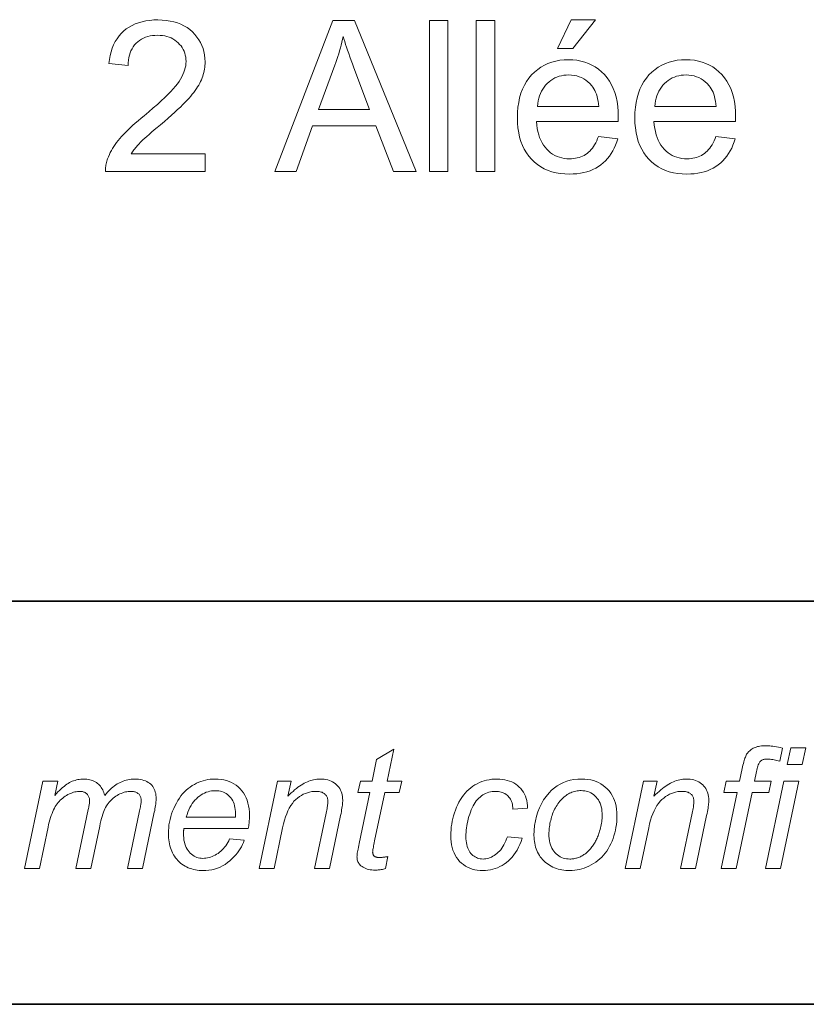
# Model space of a CAD drawing. Extents: x 10 to 410, y 10 to 287.
# Tile 4 of 20: x 304 to 317, y 10 to 26. Entities that reach past the tile are written whole.
import ezdxf

# ---------------------------------------------------------------- set-up
doc = ezdxf.new("R2010")
doc.units = 0

msp = doc.modelspace()

# ---------------------------------------------------------------- linework, layer by layer
at = {"color": 7, "lineweight": 35}
for p, q in [((409.96, 16.669), (269.696, 16.669)), ((365.393, 16.669), (269.696, 16.669)), ((10, 10), (410, 10))]:
    msp.add_line(p, q, dxfattribs=at)
at = {"color": 7, "lineweight": 13}
for points in [[(307.231, 24.075), (307.231, 23.78), (305.578, 23.78), (305.578, 23.802), (305.579, 23.824), (305.58, 23.846), (305.583, 23.868), (305.586, 23.889), (305.59, 23.91), (305.595, 23.931), (305.6, 23.952), (305.607, 23.973), (305.614, 23.993), (305.628, 24.027), (305.643, 24.061), (305.659, 24.094), (305.677, 24.128), (305.696, 24.161), (305.717, 24.194), (305.74, 24.227), (305.764, 24.26), (305.789, 24.293), (305.816, 24.326), (305.845, 24.359), (305.877, 24.393), (305.911, 24.429), (305.947, 24.465), (305.986, 24.502), (306.028, 24.541), (306.072, 24.58), (306.118, 24.621), (306.167, 24.662), (306.218, 24.704), (306.297, 24.77), (306.37, 24.833), (306.439, 24.893), (306.502, 24.95), (306.559, 25.004), (306.612, 25.056), (306.659, 25.104), (306.701, 25.15), (306.737, 25.194), (306.769, 25.234), (306.796, 25.273), (306.82, 25.311), (306.842, 25.349), (306.86, 25.387), (306.876, 25.424), (306.889, 25.461), (306.899, 25.497), (306.906, 25.533), (306.911, 25.568), (306.912, 25.603), (306.911, 25.639), (306.907, 25.674), (306.9, 25.708), (306.891, 25.74), (306.879, 25.771), (306.865, 25.802), (306.848, 25.831), (306.829, 25.859), (306.806, 25.885), (306.782, 25.911), (306.755, 25.935), (306.726, 25.956), (306.696, 25.975), (306.664, 25.991), (306.631, 26.005), (306.596, 26.016), (306.56, 26.025), (306.522, 26.031), (306.482, 26.035), (306.441, 26.036), (306.398, 26.035), (306.356, 26.031), (306.316, 26.024), (306.278, 26.015), (306.242, 26.003), (306.207, 25.988), (306.174, 25.971), (306.143, 25.951), (306.114, 25.929), (306.087, 25.903), (306.061, 25.876), (306.039, 25.846), (306.019, 25.814), (306.001, 25.781), (305.986, 25.745), (305.974, 25.707), (305.965, 25.667), (305.958, 25.625), (305.954, 25.581), (305.952, 25.535), (305.636, 25.567), (305.645, 25.636), (305.657, 25.702), (305.672, 25.764), (305.691, 25.823), (305.714, 25.878), (305.74, 25.931), (305.77, 25.979), (305.803, 26.025), (305.84, 26.067), (305.88, 26.105), (305.924, 26.141), (305.971, 26.172), (306.02, 26.2), (306.073, 26.224), (306.128, 26.244), (306.186, 26.261), (306.247, 26.274), (306.311, 26.283), (306.378, 26.289), (306.448, 26.29), (306.519, 26.288), (306.586, 26.282), (306.651, 26.272), (306.712, 26.259), (306.77, 26.241), (306.826, 26.219), (306.878, 26.193), (306.928, 26.163), (306.974, 26.129), (307.018, 26.091), (307.058, 26.05), (307.093, 26.007), (307.125, 25.963), (307.152, 25.916), (307.175, 25.868), (307.194, 25.817), (307.209, 25.765), (307.219, 25.711), (307.225, 25.654), (307.227, 25.596), (307.227, 25.566), (307.225, 25.537), (307.222, 25.507), (307.218, 25.477), (307.212, 25.448), (307.205, 25.418), (307.197, 25.389), (307.188, 25.36), (307.178, 25.33), (307.166, 25.301), (307.153, 25.272), (307.138, 25.243), (307.122, 25.213), (307.104, 25.183), (307.084, 25.153), (307.063, 25.122), (307.04, 25.091), (307.016, 25.06), (306.99, 25.028), (306.962, 24.996), (306.932, 24.963), (306.898, 24.927), (306.86, 24.889), (306.818, 24.849), (306.773, 24.806), (306.724, 24.761), (306.671, 24.713), (306.614, 24.663), (306.553, 24.611), (306.489, 24.556), (306.436, 24.511), (306.387, 24.469), (306.341, 24.43), (306.3, 24.394), (306.262, 24.361), (306.229, 24.332), (306.199, 24.305), (306.174, 24.281), (306.152, 24.26), (306.134, 24.241), (306.119, 24.225), (306.104, 24.208), (306.09, 24.192), (306.076, 24.175), (306.063, 24.159), (306.05, 24.142), (306.038, 24.125), (306.026, 24.109), (306.015, 24.092), (306.005, 24.075)], [(308.38, 23.78), (309.34, 26.28), (309.697, 26.28), (310.72, 23.78), (310.343, 23.78), (310.052, 24.537), (309.006, 24.537), (308.732, 23.78)], [(310.938, 23.78), (310.938, 26.28), (311.245, 26.28), (311.245, 23.78)], [(311.714, 23.78), (311.714, 26.28), (312.021, 26.28), (312.021, 23.78)], [(313.06, 25.816), (313.286, 26.294), (313.689, 26.294), (313.314, 25.816)], [(309.102, 24.807), (309.949, 24.807), (309.688, 25.499), (309.665, 25.561), (309.643, 25.621), (309.622, 25.678), (309.603, 25.734), (309.584, 25.787), (309.567, 25.837), (309.551, 25.886), (309.537, 25.932), (309.523, 25.976), (309.511, 26.018), (309.501, 25.97), (309.49, 25.922), (309.479, 25.874), (309.466, 25.826), (309.453, 25.778), (309.439, 25.73), (309.425, 25.683), (309.409, 25.635), (309.393, 25.588), (309.376, 25.54)], [(313.737, 24.363), (314.054, 24.324), (314.038, 24.27), (314.019, 24.218), (313.997, 24.169), (313.973, 24.122), (313.947, 24.077), (313.918, 24.035), (313.886, 23.996), (313.852, 23.959), (313.815, 23.925), (313.776, 23.893), (313.734, 23.864), (313.69, 23.837), (313.644, 23.814), (313.596, 23.795), (313.545, 23.778), (313.492, 23.764), (313.437, 23.753), (313.379, 23.745), (313.319, 23.741), (313.258, 23.739), (313.18, 23.742), (313.105, 23.749), (313.034, 23.761), (312.966, 23.778), (312.901, 23.8), (312.84, 23.827), (312.782, 23.859), (312.727, 23.896), (312.676, 23.937), (312.627, 23.984), (312.583, 24.035), (312.544, 24.09), (312.509, 24.149), (312.478, 24.211), (312.453, 24.278), (312.432, 24.349), (312.416, 24.423), (312.404, 24.502), (312.397, 24.584), (312.395, 24.67), (312.397, 24.76), (312.404, 24.845), (312.416, 24.926), (312.432, 25.003), (312.453, 25.076), (312.479, 25.145), (312.51, 25.21), (312.545, 25.271), (312.585, 25.327), (312.63, 25.38), (312.678, 25.428), (312.73, 25.471), (312.784, 25.509), (312.841, 25.541), (312.9, 25.569), (312.963, 25.592), (313.028, 25.609), (313.096, 25.622), (313.167, 25.63), (313.24, 25.632), (313.312, 25.63), (313.38, 25.622), (313.446, 25.61), (313.51, 25.593), (313.57, 25.57), (313.628, 25.543), (313.684, 25.511), (313.737, 25.474), (313.787, 25.432), (313.834, 25.385), (313.878, 25.333), (313.917, 25.278), (313.951, 25.218), (313.981, 25.155), (314.007, 25.087), (314.027, 25.016), (314.043, 24.94), (314.055, 24.86), (314.062, 24.777), (314.064, 24.689), (314.064, 24.683), (314.064, 24.677), (314.064, 24.67), (314.064, 24.663), (314.064, 24.655), (314.064, 24.647), (314.063, 24.638), (314.063, 24.628), (314.063, 24.618), (314.062, 24.607), (312.712, 24.607), (312.717, 24.549), (312.724, 24.493), (312.734, 24.441), (312.747, 24.391), (312.763, 24.344), (312.781, 24.3), (312.802, 24.258), (312.825, 24.219), (312.852, 24.183), (312.881, 24.15), (312.912, 24.12), (312.944, 24.093), (312.978, 24.069), (313.014, 24.049), (313.051, 24.031), (313.09, 24.017), (313.13, 24.006), (313.171, 23.998), (313.215, 23.993), (313.259, 23.992), (313.292, 23.993), (313.325, 23.995), (313.356, 24), (313.386, 24.006), (313.416, 24.014), (313.444, 24.024), (313.471, 24.035), (313.498, 24.048), (313.523, 24.063), (313.547, 24.08), (313.571, 24.099), (313.593, 24.12), (313.615, 24.143), (313.635, 24.168), (313.654, 24.195), (313.673, 24.225), (313.69, 24.256), (313.707, 24.29), (313.722, 24.326)], [(315.679, 24.363), (315.996, 24.324), (315.98, 24.27), (315.961, 24.218), (315.94, 24.169), (315.916, 24.122), (315.889, 24.077), (315.86, 24.035), (315.829, 23.996), (315.794, 23.959), (315.758, 23.925), (315.718, 23.893), (315.677, 23.864), (315.633, 23.837), (315.586, 23.814), (315.538, 23.795), (315.487, 23.778), (315.434, 23.764), (315.379, 23.753), (315.322, 23.745), (315.262, 23.741), (315.2, 23.739), (315.122, 23.742), (315.048, 23.749), (314.976, 23.761), (314.908, 23.778), (314.844, 23.8), (314.782, 23.827), (314.724, 23.859), (314.669, 23.896), (314.618, 23.937), (314.57, 23.984), (314.526, 24.035), (314.486, 24.09), (314.451, 24.149), (314.421, 24.211), (314.395, 24.278), (314.374, 24.349), (314.358, 24.423), (314.346, 24.502), (314.339, 24.584), (314.337, 24.67), (314.339, 24.76), (314.346, 24.845), (314.358, 24.926), (314.375, 25.003), (314.396, 25.076), (314.422, 25.145), (314.452, 25.21), (314.488, 25.271), (314.528, 25.327), (314.572, 25.38), (314.621, 25.428), (314.672, 25.471), (314.726, 25.509), (314.783, 25.541), (314.843, 25.569), (314.905, 25.592), (314.97, 25.609), (315.038, 25.622), (315.109, 25.63), (315.183, 25.632), (315.254, 25.63), (315.323, 25.622), (315.389, 25.61), (315.452, 25.593), (315.513, 25.57), (315.571, 25.543), (315.626, 25.511), (315.679, 25.474), (315.729, 25.432), (315.776, 25.385), (315.82, 25.333), (315.859, 25.278), (315.894, 25.218), (315.924, 25.155), (315.949, 25.087), (315.97, 25.016), (315.986, 24.94), (315.997, 24.86), (316.004, 24.777), (316.006, 24.689), (316.006, 24.683), (316.006, 24.677), (316.006, 24.67), (316.006, 24.663), (316.006, 24.655), (316.006, 24.647), (316.006, 24.638), (316.005, 24.628), (316.005, 24.618), (316.005, 24.607), (314.654, 24.607), (314.659, 24.549), (314.666, 24.493), (314.677, 24.441), (314.689, 24.391), (314.705, 24.344), (314.723, 24.3), (314.744, 24.258), (314.768, 24.219), (314.794, 24.183), (314.823, 24.15), (314.854, 24.12), (314.887, 24.093), (314.921, 24.069), (314.956, 24.049), (314.994, 24.031), (315.032, 24.017), (315.072, 24.006), (315.114, 23.998), (315.157, 23.993), (315.202, 23.992), (315.235, 23.993), (315.267, 23.995), (315.298, 24), (315.329, 24.006), (315.358, 24.014), (315.386, 24.024), (315.414, 24.035), (315.44, 24.048), (315.465, 24.063), (315.49, 24.08), (315.513, 24.099), (315.536, 24.12), (315.557, 24.143), (315.577, 24.168), (315.597, 24.195), (315.615, 24.225), (315.633, 24.256), (315.649, 24.29), (315.665, 24.326)], [(312.729, 24.86), (313.74, 24.86), (313.735, 24.904), (313.729, 24.947), (313.721, 24.986), (313.712, 25.024), (313.701, 25.06), (313.689, 25.093), (313.675, 25.124), (313.659, 25.152), (313.642, 25.178), (313.624, 25.202), (313.594, 25.236), (313.562, 25.266), (313.528, 25.293), (313.493, 25.316), (313.456, 25.335), (313.417, 25.351), (313.376, 25.364), (313.334, 25.373), (313.29, 25.378), (313.244, 25.38), (313.202, 25.378), (313.162, 25.374), (313.123, 25.367), (313.085, 25.357), (313.049, 25.344), (313.014, 25.329), (312.981, 25.31), (312.949, 25.289), (312.918, 25.265), (312.888, 25.238), (312.861, 25.209), (312.836, 25.178), (312.813, 25.145), (312.794, 25.11), (312.776, 25.073), (312.762, 25.034), (312.75, 24.993), (312.74, 24.951), (312.733, 24.906)], [(314.671, 24.86), (315.682, 24.86), (315.678, 24.904), (315.671, 24.947), (315.663, 24.986), (315.654, 25.024), (315.643, 25.06), (315.631, 25.093), (315.617, 25.124), (315.602, 25.152), (315.585, 25.178), (315.566, 25.202), (315.536, 25.236), (315.504, 25.266), (315.471, 25.293), (315.435, 25.316), (315.398, 25.335), (315.359, 25.351), (315.319, 25.364), (315.276, 25.373), (315.232, 25.378), (315.186, 25.38), (315.145, 25.378), (315.104, 25.374), (315.065, 25.367), (315.028, 25.357), (314.992, 25.344), (314.957, 25.329), (314.923, 25.31), (314.891, 25.289), (314.86, 25.265), (314.831, 25.238), (314.803, 25.209), (314.778, 25.178), (314.756, 25.145), (314.736, 25.11), (314.719, 25.073), (314.704, 25.034), (314.692, 24.993), (314.682, 24.951), (314.676, 24.906)], [(310.253, 12.446), (310.212, 12.245), (310.195, 12.24), (310.177, 12.236), (310.16, 12.233), (310.142, 12.23), (310.125, 12.227), (310.108, 12.225), (310.091, 12.223), (310.074, 12.222), (310.057, 12.222), (310.04, 12.221), (310.012, 12.222), (309.984, 12.224), (309.957, 12.228), (309.932, 12.233), (309.908, 12.239), (309.885, 12.247), (309.864, 12.257), (309.843, 12.268), (309.824, 12.28), (309.806, 12.294), (309.793, 12.305), (309.782, 12.317), (309.772, 12.33), (309.764, 12.344), (309.757, 12.358), (309.751, 12.373), (309.746, 12.389), (309.743, 12.406), (309.741, 12.424), (309.74, 12.442), (309.741, 12.453), (309.742, 12.466), (309.743, 12.482), (309.746, 12.5), (309.749, 12.521), (309.753, 12.544), (309.758, 12.57), (309.763, 12.598), (309.769, 12.629), (309.776, 12.662), (309.952, 13.504), (309.757, 13.504), (309.796, 13.695), (309.991, 13.695), (310.066, 14.051), (310.349, 14.221), (310.238, 13.695), (310.481, 13.695), (310.44, 13.504), (310.199, 13.504), (310.031, 12.703), (310.025, 12.674), (310.02, 12.647), (310.015, 12.622), (310.011, 12.6), (310.007, 12.581), (310.004, 12.564), (310.002, 12.549), (310.001, 12.537), (310, 12.527), (309.999, 12.52), (310, 12.512), (310, 12.503), (310.002, 12.496), (310.004, 12.488), (310.006, 12.482), (310.009, 12.475), (310.012, 12.469), (310.016, 12.463), (310.02, 12.458), (310.025, 12.453), (310.03, 12.449), (310.036, 12.445), (310.043, 12.441), (310.05, 12.438), (310.058, 12.436), (310.067, 12.434), (310.076, 12.432), (310.086, 12.431), (310.096, 12.43), (310.107, 12.43), (310.123, 12.43), (310.139, 12.431), (310.155, 12.432), (310.17, 12.433), (310.185, 12.434), (310.199, 12.436), (310.213, 12.438), (310.227, 12.441), (310.24, 12.443)], [(315.768, 12.246), (316.031, 13.504), (315.81, 13.504), (315.849, 13.695), (316.07, 13.695), (316.113, 13.901), (316.119, 13.931), (316.126, 13.959), (316.133, 13.986), (316.139, 14.01), (316.146, 14.033), (316.153, 14.055), (316.16, 14.074), (316.166, 14.092), (316.173, 14.109), (316.18, 14.123), (316.188, 14.137), (316.196, 14.149), (316.205, 14.162), (316.215, 14.174), (316.226, 14.185), (316.238, 14.196), (316.25, 14.207), (316.264, 14.217), (316.278, 14.227), (316.293, 14.236), (316.31, 14.244), (316.327, 14.252), (316.346, 14.258), (316.365, 14.264), (316.386, 14.269), (316.408, 14.273), (316.431, 14.276), (316.455, 14.278), (316.481, 14.28), (316.507, 14.28), (316.527, 14.28), (316.548, 14.278), (316.571, 14.276), (316.596, 14.274), (316.622, 14.27), (316.65, 14.266), (316.68, 14.261), (316.712, 14.255), (316.745, 14.248), (316.78, 14.24), (316.735, 14.025), (316.71, 14.031), (316.686, 14.037), (316.663, 14.042), (316.641, 14.046), (316.62, 14.049), (316.599, 14.052), (316.579, 14.055), (316.56, 14.056), (316.542, 14.057), (316.525, 14.058), (316.511, 14.057), (316.497, 14.056), (316.484, 14.054), (316.472, 14.052), (316.461, 14.049), (316.45, 14.045), (316.441, 14.04), (316.431, 14.035), (316.423, 14.028), (316.415, 14.021), (316.408, 14.013), (316.4, 14.003), (316.393, 13.991), (316.387, 13.977), (316.38, 13.961), (316.374, 13.943), (316.367, 13.922), (316.361, 13.9), (316.356, 13.876), (316.35, 13.85), (316.317, 13.695), (316.593, 13.695), (316.553, 13.504), (316.278, 13.504), (316.014, 12.246)], [(316.86, 13.966), (316.919, 14.246), (317.165, 14.246), (317.106, 13.966)], [(304.24, 12.246), (304.542, 13.695), (304.789, 13.695), (304.739, 13.456), (304.766, 13.486), (304.793, 13.514), (304.819, 13.54), (304.844, 13.564), (304.869, 13.586), (304.894, 13.607), (304.917, 13.625), (304.941, 13.642), (304.963, 13.656), (304.985, 13.669), (305.007, 13.68), (305.029, 13.69), (305.052, 13.699), (305.075, 13.706), (305.098, 13.713), (305.122, 13.718), (305.146, 13.722), (305.17, 13.725), (305.195, 13.727), (305.22, 13.727), (305.247, 13.727), (305.273, 13.725), (305.298, 13.721), (305.321, 13.716), (305.344, 13.71), (305.367, 13.702), (305.388, 13.692), (305.408, 13.682), (305.428, 13.669), (305.446, 13.656), (305.464, 13.641), (305.48, 13.625), (305.495, 13.608), (305.509, 13.59), (305.521, 13.57), (305.533, 13.55), (305.543, 13.528), (305.552, 13.505), (305.559, 13.481), (305.566, 13.456), (305.588, 13.483), (305.61, 13.508), (305.633, 13.532), (305.656, 13.554), (305.679, 13.575), (305.702, 13.595), (305.726, 13.613), (305.75, 13.63), (305.774, 13.646), (305.798, 13.66), (305.823, 13.673), (305.848, 13.684), (305.873, 13.694), (305.898, 13.703), (305.924, 13.711), (305.949, 13.717), (305.976, 13.721), (306.002, 13.725), (306.029, 13.727), (306.055, 13.727), (306.091, 13.727), (306.124, 13.724), (306.156, 13.72), (306.186, 13.714), (306.214, 13.706), (306.24, 13.697), (306.265, 13.685), (306.288, 13.672), (306.309, 13.658), (306.328, 13.642), (306.345, 13.624), (306.36, 13.604), (306.374, 13.584), (306.386, 13.562), (306.396, 13.538), (306.404, 13.513), (306.41, 13.487), (306.415, 13.46), (306.417, 13.43), (306.418, 13.4), (306.418, 13.386), (306.417, 13.37), (306.415, 13.352), (306.413, 13.333), (306.41, 13.311), (306.407, 13.288), (306.403, 13.264), (306.398, 13.237), (306.393, 13.209), (306.387, 13.179), (306.192, 12.246), (305.945, 12.246), (306.144, 13.204), (306.149, 13.226), (306.153, 13.248), (306.157, 13.268), (306.161, 13.287), (306.164, 13.304), (306.166, 13.32), (306.168, 13.335), (306.169, 13.349), (306.17, 13.361), (306.17, 13.371), (306.17, 13.385), (306.168, 13.399), (306.166, 13.411), (306.163, 13.423), (306.159, 13.435), (306.154, 13.446), (306.148, 13.456), (306.141, 13.466), (306.134, 13.475), (306.125, 13.483), (306.116, 13.491), (306.105, 13.498), (306.095, 13.504), (306.083, 13.509), (306.071, 13.514), (306.058, 13.518), (306.044, 13.521), (306.029, 13.523), (306.014, 13.524), (305.998, 13.524), (305.976, 13.524), (305.954, 13.522), (305.931, 13.518), (305.909, 13.514), (305.887, 13.508), (305.864, 13.5), (305.841, 13.491), (305.819, 13.481), (305.796, 13.47), (305.773, 13.457), (305.751, 13.444), (305.729, 13.429), (305.709, 13.414), (305.69, 13.397), (305.671, 13.38), (305.654, 13.362), (305.638, 13.343), (305.622, 13.324), (305.608, 13.303), (305.595, 13.282), (305.582, 13.259), (305.57, 13.234), (305.558, 13.206), (305.547, 13.177), (305.535, 13.144), (305.525, 13.11), (305.514, 13.073), (305.504, 13.034), (305.493, 12.992), (305.484, 12.949), (305.336, 12.246), (305.09, 12.246), (305.294, 13.224), (305.298, 13.243), (305.302, 13.262), (305.305, 13.279), (305.308, 13.295), (305.311, 13.309), (305.312, 13.323), (305.314, 13.335), (305.315, 13.347), (305.316, 13.357), (305.316, 13.366), (305.316, 13.38), (305.314, 13.393), (305.312, 13.406), (305.309, 13.418), (305.305, 13.43), (305.3, 13.441), (305.294, 13.452), (305.288, 13.462), (305.28, 13.472), (305.272, 13.481), (305.263, 13.489), (305.253, 13.496), (305.243, 13.503), (305.232, 13.509), (305.221, 13.513), (305.209, 13.517), (305.197, 13.52), (305.184, 13.522), (305.17, 13.524), (305.156, 13.524), (305.135, 13.524), (305.114, 13.522), (305.092, 13.518), (305.071, 13.514), (305.049, 13.508), (305.027, 13.5), (305.004, 13.491), (304.982, 13.481), (304.959, 13.47), (304.936, 13.457), (304.913, 13.443), (304.892, 13.429), (304.871, 13.413), (304.851, 13.395), (304.832, 13.377), (304.813, 13.358), (304.796, 13.338), (304.779, 13.317), (304.763, 13.295), (304.748, 13.271), (304.734, 13.246), (304.721, 13.219), (304.707, 13.19), (304.695, 13.159), (304.683, 13.126), (304.671, 13.091), (304.66, 13.054), (304.649, 13.015), (304.639, 12.974), (304.63, 12.931), (304.487, 12.246)], [(307.633, 12.738), (307.873, 12.714), (307.861, 12.678), (307.846, 12.643), (307.829, 12.608), (307.81, 12.574), (307.787, 12.54), (307.762, 12.506), (307.734, 12.472), (307.704, 12.439), (307.67, 12.407), (307.635, 12.374), (307.597, 12.344), (307.557, 12.316), (307.516, 12.292), (307.474, 12.271), (307.43, 12.253), (307.385, 12.239), (307.339, 12.228), (307.291, 12.22), (307.241, 12.215), (307.19, 12.213), (307.159, 12.214), (307.127, 12.216), (307.096, 12.22), (307.066, 12.225), (307.036, 12.232), (307.007, 12.24), (306.978, 12.25), (306.95, 12.261), (306.922, 12.273), (306.895, 12.288), (306.869, 12.303), (306.844, 12.32), (306.82, 12.338), (306.798, 12.358), (306.777, 12.379), (306.757, 12.401), (306.738, 12.425), (306.721, 12.45), (306.705, 12.476), (306.69, 12.504), (306.677, 12.533), (306.665, 12.562), (306.655, 12.592), (306.646, 12.624), (306.638, 12.656), (306.631, 12.688), (306.627, 12.722), (306.623, 12.756), (306.621, 12.791), (306.62, 12.827), (306.621, 12.874), (306.625, 12.921), (306.63, 12.968), (306.638, 13.015), (306.648, 13.061), (306.66, 13.107), (306.674, 13.152), (306.69, 13.198), (306.709, 13.243), (306.73, 13.288), (306.753, 13.331), (306.777, 13.372), (306.802, 13.411), (306.828, 13.448), (306.856, 13.482), (306.885, 13.514), (306.916, 13.544), (306.947, 13.571), (306.98, 13.596), (307.014, 13.619), (307.05, 13.64), (307.085, 13.658), (307.122, 13.674), (307.159, 13.688), (307.196, 13.7), (307.234, 13.71), (307.273, 13.718), (307.312, 13.723), (307.352, 13.726), (307.392, 13.727), (307.443, 13.726), (307.492, 13.721), (307.539, 13.713), (307.583, 13.702), (307.625, 13.687), (307.666, 13.67), (307.704, 13.649), (307.74, 13.624), (307.774, 13.597), (307.806, 13.567), (307.836, 13.533), (307.862, 13.497), (307.885, 13.459), (307.906, 13.419), (307.923, 13.376), (307.936, 13.331), (307.947, 13.284), (307.955, 13.234), (307.96, 13.182), (307.961, 13.127), (307.961, 13.106), (307.961, 13.084), (307.96, 13.063), (307.958, 13.041), (307.957, 13.019), (307.954, 12.998), (307.952, 12.976), (307.949, 12.953), (307.946, 12.931), (307.942, 12.909), (306.875, 12.909), (306.874, 12.901), (306.873, 12.892), (306.873, 12.884), (306.872, 12.876), (306.871, 12.869), (306.871, 12.861), (306.87, 12.854), (306.87, 12.847), (306.87, 12.839), (306.87, 12.833), (306.871, 12.793), (306.874, 12.755), (306.878, 12.719), (306.885, 12.685), (306.893, 12.653), (306.904, 12.623), (306.916, 12.595), (306.93, 12.569), (306.946, 12.545), (306.963, 12.522), (306.982, 12.502), (307.002, 12.484), (307.023, 12.468), (307.045, 12.454), (307.067, 12.442), (307.09, 12.432), (307.115, 12.425), (307.139, 12.419), (307.165, 12.416), (307.192, 12.415), (307.217, 12.416), (307.242, 12.418), (307.268, 12.423), (307.293, 12.428), (307.318, 12.436), (307.343, 12.445), (307.367, 12.456), (307.392, 12.468), (307.417, 12.482), (307.441, 12.498), (307.466, 12.516), (307.488, 12.535), (307.51, 12.555), (307.531, 12.577), (307.551, 12.6), (307.569, 12.625), (307.587, 12.651), (307.603, 12.679), (307.618, 12.708)], [(308.122, 12.246), (308.425, 13.695), (308.649, 13.695), (308.596, 13.442), (308.625, 13.471), (308.653, 13.499), (308.682, 13.524), (308.709, 13.548), (308.737, 13.571), (308.764, 13.592), (308.791, 13.611), (308.817, 13.629), (308.843, 13.645), (308.868, 13.659), (308.894, 13.672), (308.919, 13.684), (308.945, 13.694), (308.971, 13.703), (308.997, 13.71), (309.023, 13.717), (309.049, 13.721), (309.075, 13.725), (309.101, 13.727), (309.128, 13.727), (309.162, 13.727), (309.195, 13.724), (309.227, 13.719), (309.256, 13.712), (309.285, 13.704), (309.312, 13.693), (309.337, 13.681), (309.361, 13.666), (309.383, 13.65), (309.404, 13.632), (309.423, 13.612), (309.44, 13.591), (309.455, 13.569), (309.468, 13.545), (309.479, 13.52), (309.488, 13.494), (309.495, 13.467), (309.5, 13.438), (309.503, 13.408), (309.504, 13.377), (309.504, 13.36), (309.503, 13.341), (309.501, 13.32), (309.499, 13.298), (309.495, 13.273), (309.491, 13.247), (309.487, 13.219), (309.482, 13.189), (309.476, 13.157), (309.469, 13.123), (309.285, 12.246), (309.038, 12.246), (309.23, 13.164), (309.235, 13.19), (309.24, 13.215), (309.245, 13.238), (309.248, 13.26), (309.252, 13.28), (309.254, 13.299), (309.256, 13.317), (309.258, 13.333), (309.258, 13.348), (309.259, 13.362), (309.258, 13.376), (309.257, 13.39), (309.254, 13.403), (309.251, 13.415), (309.246, 13.427), (309.241, 13.439), (309.234, 13.45), (309.227, 13.46), (309.218, 13.47), (309.209, 13.479), (309.198, 13.488), (309.187, 13.495), (309.175, 13.502), (309.162, 13.508), (309.148, 13.513), (309.133, 13.517), (309.117, 13.52), (309.101, 13.522), (309.083, 13.524), (309.065, 13.524), (309.027, 13.523), (308.991, 13.519), (308.955, 13.512), (308.92, 13.502), (308.886, 13.49), (308.852, 13.475), (308.82, 13.457), (308.788, 13.437), (308.757, 13.414), (308.727, 13.388), (308.698, 13.359), (308.671, 13.325), (308.646, 13.288), (308.621, 13.247), (308.599, 13.203), (308.578, 13.154), (308.559, 13.101), (308.541, 13.045), (308.524, 12.984), (308.51, 12.92), (308.369, 12.246)], [(312.229, 12.774), (312.476, 12.748), (312.456, 12.695), (312.435, 12.645), (312.413, 12.598), (312.389, 12.553), (312.363, 12.511), (312.336, 12.473), (312.307, 12.436), (312.277, 12.403), (312.245, 12.373), (312.212, 12.345), (312.177, 12.32), (312.141, 12.297), (312.105, 12.278), (312.067, 12.261), (312.029, 12.246), (311.989, 12.234), (311.949, 12.225), (311.908, 12.218), (311.865, 12.214), (311.822, 12.213), (311.776, 12.215), (311.731, 12.219), (311.689, 12.227), (311.648, 12.238), (311.608, 12.251), (311.571, 12.268), (311.535, 12.288), (311.502, 12.311), (311.47, 12.337), (311.439, 12.366), (311.412, 12.398), (311.387, 12.432), (311.365, 12.469), (311.346, 12.508), (311.329, 12.549), (311.316, 12.593), (311.306, 12.639), (311.299, 12.688), (311.294, 12.739), (311.293, 12.793), (311.294, 12.84), (311.297, 12.888), (311.301, 12.935), (311.308, 12.982), (311.316, 13.028), (311.327, 13.075), (311.339, 13.121), (311.353, 13.168), (311.369, 13.214), (311.387, 13.26), (311.407, 13.304), (311.428, 13.347), (311.451, 13.387), (311.475, 13.425), (311.501, 13.461), (311.529, 13.495), (311.558, 13.527), (311.589, 13.556), (311.622, 13.583), (311.656, 13.608), (311.692, 13.631), (311.728, 13.651), (311.766, 13.669), (311.805, 13.685), (311.844, 13.698), (311.885, 13.708), (311.926, 13.717), (311.969, 13.723), (312.012, 13.726), (312.057, 13.727), (312.102, 13.726), (312.146, 13.722), (312.188, 13.716), (312.228, 13.706), (312.266, 13.695), (312.302, 13.68), (312.336, 13.663), (312.368, 13.643), (312.398, 13.621), (312.426, 13.596), (312.452, 13.569), (312.476, 13.54), (312.496, 13.509), (312.514, 13.477), (312.529, 13.443), (312.541, 13.407), (312.551, 13.37), (312.557, 13.331), (312.562, 13.29), (312.563, 13.247), (312.32, 13.231), (312.319, 13.258), (312.316, 13.284), (312.312, 13.308), (312.307, 13.332), (312.299, 13.354), (312.291, 13.375), (312.28, 13.394), (312.269, 13.413), (312.255, 13.43), (312.24, 13.446), (312.224, 13.461), (312.207, 13.474), (312.189, 13.486), (312.17, 13.496), (312.149, 13.505), (312.128, 13.512), (312.106, 13.517), (312.083, 13.521), (312.059, 13.523), (312.034, 13.524), (312.004, 13.523), (311.976, 13.52), (311.948, 13.516), (311.921, 13.509), (311.895, 13.501), (311.869, 13.49), (311.845, 13.478), (311.821, 13.464), (311.798, 13.448), (311.776, 13.43), (311.754, 13.41), (311.734, 13.389), (311.714, 13.365), (311.696, 13.339), (311.678, 13.312), (311.662, 13.282), (311.646, 13.251), (311.631, 13.217), (311.617, 13.182), (311.605, 13.144), (311.593, 13.106), (311.582, 13.068), (311.573, 13.031), (311.565, 12.993), (311.558, 12.956), (311.552, 12.919), (311.548, 12.883), (311.545, 12.847), (311.543, 12.811), (311.542, 12.775), (311.543, 12.739), (311.546, 12.705), (311.55, 12.672), (311.556, 12.642), (311.563, 12.613), (311.572, 12.586), (311.583, 12.561), (311.595, 12.538), (311.609, 12.516), (311.624, 12.497), (311.641, 12.479), (311.659, 12.464), (311.677, 12.45), (311.696, 12.438), (311.716, 12.427), (311.736, 12.419), (311.758, 12.413), (311.78, 12.408), (311.803, 12.405), (311.826, 12.404), (311.85, 12.405), (311.874, 12.408), (311.897, 12.412), (311.921, 12.419), (311.944, 12.427), (311.967, 12.437), (311.989, 12.449), (312.012, 12.463), (312.034, 12.478), (312.056, 12.496), (312.078, 12.515), (312.098, 12.536), (312.118, 12.559), (312.136, 12.584), (312.154, 12.611), (312.171, 12.64), (312.187, 12.67), (312.202, 12.703), (312.216, 12.737)], [(312.669, 12.796), (312.672, 12.879), (312.679, 12.96), (312.692, 13.037), (312.709, 13.112), (312.732, 13.183), (312.759, 13.252), (312.792, 13.318), (312.829, 13.381), (312.872, 13.441), (312.919, 13.498), (312.961, 13.542), (313.007, 13.581), (313.054, 13.615), (313.104, 13.645), (313.157, 13.67), (313.212, 13.691), (313.27, 13.707), (313.331, 13.718), (313.394, 13.725), (313.459, 13.727), (313.511, 13.726), (313.56, 13.721), (313.607, 13.713), (313.653, 13.701), (313.696, 13.687), (313.737, 13.669), (313.776, 13.647), (313.813, 13.623), (313.848, 13.595), (313.881, 13.564), (313.912, 13.53), (313.939, 13.494), (313.963, 13.455), (313.984, 13.414), (314.002, 13.371), (314.016, 13.326), (314.027, 13.278), (314.035, 13.229), (314.04, 13.176), (314.042, 13.122), (314.041, 13.072), (314.038, 13.023), (314.033, 12.975), (314.026, 12.928), (314.017, 12.881), (314.005, 12.835), (313.992, 12.789), (313.977, 12.745), (313.96, 12.701), (313.941, 12.657), (313.92, 12.615), (313.897, 12.575), (313.873, 12.537), (313.846, 12.501), (313.819, 12.467), (313.789, 12.435), (313.758, 12.406), (313.725, 12.378), (313.69, 12.352), (313.654, 12.328), (313.616, 12.306), (313.578, 12.287), (313.54, 12.269), (313.501, 12.254), (313.462, 12.242), (313.423, 12.232), (313.383, 12.223), (313.343, 12.218), (313.302, 12.214), (313.261, 12.213), (313.228, 12.214), (313.195, 12.216), (313.163, 12.22), (313.131, 12.225), (313.1, 12.231), (313.069, 12.239), (313.04, 12.249), (313.01, 12.259), (312.982, 12.272), (312.954, 12.285), (312.927, 12.301), (312.901, 12.317), (312.877, 12.334), (312.853, 12.353), (312.832, 12.373), (312.811, 12.394), (312.792, 12.416), (312.774, 12.44), (312.758, 12.464), (312.742, 12.49), (312.728, 12.517), (312.716, 12.545), (312.705, 12.573), (312.696, 12.603), (312.688, 12.633), (312.681, 12.664), (312.676, 12.695), (312.672, 12.728), (312.67, 12.761)], [(314.18, 12.246), (314.482, 13.695), (314.706, 13.695), (314.653, 13.442), (314.682, 13.471), (314.711, 13.499), (314.739, 13.524), (314.767, 13.548), (314.794, 13.571), (314.821, 13.592), (314.848, 13.611), (314.874, 13.629), (314.9, 13.645), (314.926, 13.659), (314.951, 13.672), (314.977, 13.684), (315.002, 13.694), (315.028, 13.703), (315.054, 13.71), (315.08, 13.717), (315.106, 13.721), (315.132, 13.725), (315.159, 13.727), (315.185, 13.727), (315.219, 13.727), (315.252, 13.724), (315.284, 13.719), (315.314, 13.712), (315.342, 13.704), (315.369, 13.693), (315.394, 13.681), (315.418, 13.666), (315.44, 13.65), (315.461, 13.632), (315.48, 13.612), (315.497, 13.591), (315.512, 13.569), (315.525, 13.545), (315.536, 13.52), (315.546, 13.494), (315.553, 13.467), (315.558, 13.438), (315.561, 13.408), (315.562, 13.377), (315.561, 13.36), (315.56, 13.341), (315.558, 13.32), (315.556, 13.298), (315.553, 13.273), (315.549, 13.247), (315.544, 13.219), (315.539, 13.189), (315.533, 13.157), (315.526, 13.123), (315.342, 12.246), (315.095, 12.246), (315.287, 13.164), (315.293, 13.19), (315.298, 13.215), (315.302, 13.238), (315.306, 13.26), (315.309, 13.28), (315.311, 13.299), (315.313, 13.317), (315.315, 13.333), (315.316, 13.348), (315.316, 13.362), (315.315, 13.376), (315.314, 13.39), (315.311, 13.403), (315.308, 13.415), (315.304, 13.427), (315.298, 13.439), (315.292, 13.45), (315.284, 13.46), (315.276, 13.47), (315.266, 13.479), (315.256, 13.488), (315.245, 13.495), (315.232, 13.502), (315.219, 13.508), (315.205, 13.513), (315.19, 13.517), (315.175, 13.52), (315.158, 13.522), (315.141, 13.524), (315.122, 13.524), (315.085, 13.523), (315.048, 13.519), (315.012, 13.512), (314.977, 13.502), (314.943, 13.49), (314.91, 13.475), (314.877, 13.457), (314.845, 13.437), (314.815, 13.414), (314.785, 13.388), (314.756, 13.359), (314.729, 13.325), (314.703, 13.288), (314.679, 13.247), (314.656, 13.203), (314.635, 13.154), (314.616, 13.101), (314.598, 13.045), (314.582, 12.984), (314.567, 12.92), (314.426, 12.246)], [(316.5, 12.246), (316.803, 13.695), (317.05, 13.695), (316.747, 12.246)], [(306.915, 13.097), (307.728, 13.097), (307.728, 13.105), (307.728, 13.112), (307.729, 13.118), (307.729, 13.124), (307.729, 13.13), (307.729, 13.135), (307.729, 13.14), (307.729, 13.144), (307.729, 13.148), (307.729, 13.152), (307.728, 13.188), (307.726, 13.223), (307.721, 13.255), (307.715, 13.286), (307.706, 13.316), (307.696, 13.343), (307.684, 13.369), (307.67, 13.393), (307.654, 13.416), (307.637, 13.436), (307.617, 13.455), (307.597, 13.472), (307.576, 13.487), (307.554, 13.5), (307.531, 13.51), (307.506, 13.519), (307.481, 13.526), (307.454, 13.531), (307.427, 13.534), (307.398, 13.535), (307.366, 13.534), (307.336, 13.531), (307.305, 13.525), (307.276, 13.518), (307.247, 13.508), (307.218, 13.496), (307.19, 13.482), (307.163, 13.465), (307.136, 13.447), (307.109, 13.426), (307.084, 13.403), (307.06, 13.378), (307.037, 13.351), (307.016, 13.321), (306.996, 13.289), (306.977, 13.255), (306.959, 13.219), (306.943, 13.181), (306.928, 13.14)], [(312.916, 12.82), (312.917, 12.78), (312.92, 12.742), (312.925, 12.706), (312.932, 12.672), (312.941, 12.64), (312.952, 12.61), (312.964, 12.582), (312.979, 12.556), (312.996, 12.532), (313.014, 12.51), (313.035, 12.49), (313.056, 12.472), (313.078, 12.456), (313.102, 12.442), (313.126, 12.431), (313.152, 12.421), (313.178, 12.414), (313.206, 12.408), (313.234, 12.405), (313.264, 12.404), (313.28, 12.404), (313.296, 12.405), (313.311, 12.407), (313.327, 12.409), (313.343, 12.412), (313.359, 12.416), (313.374, 12.42), (313.39, 12.425), (313.405, 12.43), (313.421, 12.436), (313.436, 12.443), (313.452, 12.45), (313.467, 12.458), (313.482, 12.467), (313.496, 12.477), (313.51, 12.487), (313.525, 12.497), (313.538, 12.509), (313.552, 12.521), (313.566, 12.534), (313.579, 12.547), (313.592, 12.561), (313.604, 12.575), (313.616, 12.589), (313.628, 12.604), (313.639, 12.619), (313.65, 12.634), (313.66, 12.65), (313.67, 12.667), (313.68, 12.683), (313.689, 12.7), (313.698, 12.717), (313.706, 12.735), (313.714, 12.752), (313.722, 12.77), (313.729, 12.789), (313.736, 12.807), (313.743, 12.826), (313.749, 12.845), (313.755, 12.864), (313.763, 12.891), (313.771, 12.918), (313.777, 12.944), (313.782, 12.97), (313.787, 12.996), (313.791, 13.022), (313.794, 13.048), (313.796, 13.073), (313.797, 13.098), (313.798, 13.123), (313.797, 13.162), (313.794, 13.198), (313.789, 13.233), (313.782, 13.266), (313.773, 13.298), (313.762, 13.327), (313.749, 13.355), (313.734, 13.381), (313.717, 13.405), (313.699, 13.428), (313.678, 13.449), (313.657, 13.467), (313.635, 13.483), (313.611, 13.497), (313.587, 13.509), (313.562, 13.519), (313.535, 13.527), (313.508, 13.532), (313.479, 13.535), (313.45, 13.536), (313.427, 13.536), (313.404, 13.534), (313.382, 13.532), (313.36, 13.528), (313.339, 13.523), (313.318, 13.517), (313.297, 13.509), (313.277, 13.501), (313.258, 13.492), (313.238, 13.481), (313.219, 13.47), (313.201, 13.457), (313.183, 13.443), (313.165, 13.429), (313.147, 13.413), (313.13, 13.397), (313.114, 13.379), (313.097, 13.36), (313.081, 13.34), (313.066, 13.32), (313.051, 13.298), (313.036, 13.276), (313.023, 13.253), (313.011, 13.229), (312.999, 13.204), (312.988, 13.179), (312.978, 13.154), (312.969, 13.127), (312.96, 13.1), (312.952, 13.072), (312.946, 13.044), (312.939, 13.017), (312.934, 12.99), (312.929, 12.964), (312.925, 12.938), (312.922, 12.914), (312.919, 12.889), (312.918, 12.866), (312.917, 12.843)]]:
    msp.add_lwpolyline(points, close=True, dxfattribs=at)

doc.saveas('drawing.dxf')
